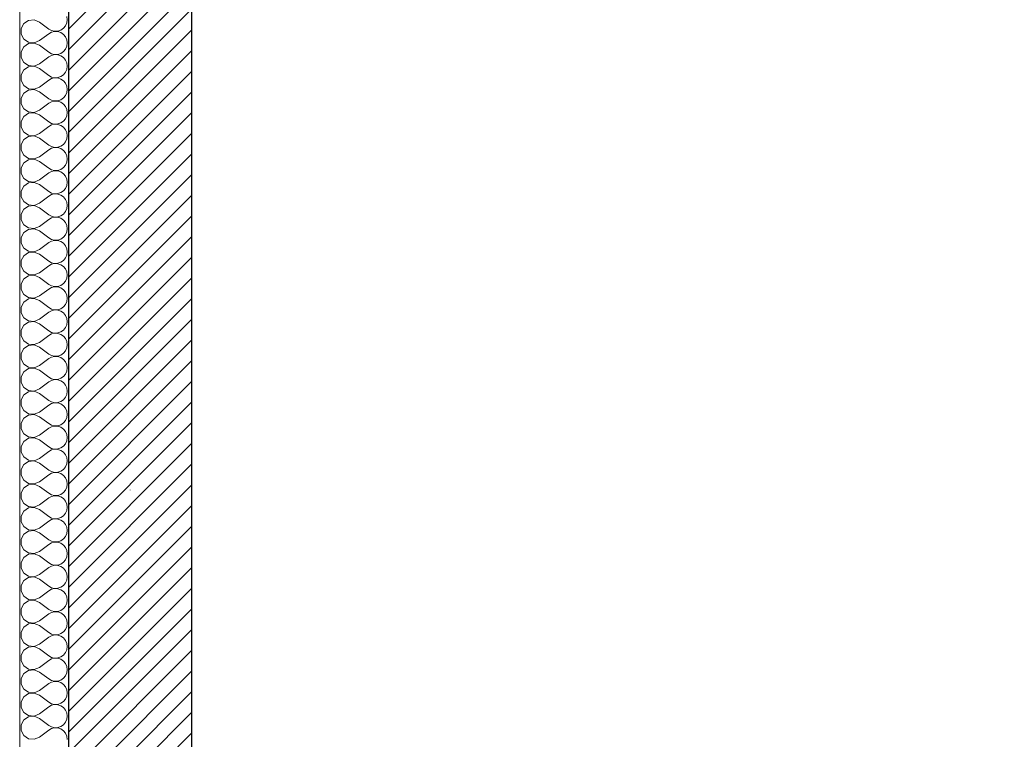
# Model space of a CAD drawing. Header units: millimetres. Extents: x -21056 to 421, y 9759 to 15589.
# Tile 12 of 120: x -6861 to -6558, y 9978 to 10199. Entities that reach past the tile are written whole.
import ezdxf

# ---------------------------------------------------------------- set-up
doc = ezdxf.new("R2010")
doc.units = ezdxf.units.MM
doc.header["$LTSCALE"] = 25
doc.header["$MEASUREMENT"] = 0
doc.linetypes.add('Kropki i Kreski', pattern=[670.277762, 352.777767, -176.388884, 0, -141.111112])
for name, color, linetype in [('Konstrukcja - Siatki mod', 7, 'Continuous'), ('KR_INW', 7, 'Continuous'), ('NAPIS_SODON', 7, 'Continuous')]:
    doc.layers.add(name, color=color, linetype=linetype)
for name, color, linetype, lineweight in [('Konstrukcja - Siatki mod_Nr_pióra__48', 1, 'Continuous', 15), ('KR_INW_Nr_pióra__101', 252, 'Continuous', 5), ('KR_INW_Nr_pióra__102', 3, 'Continuous', 5), ('KR_INW_Nr_pióra__27', 7, 'Continuous', 25), ('KR_INW_Nr_pióra__47', 7, 'Continuous', 15), ('NAPIS_SODON_Nr_pióra__1', 7, 'Continuous', 13)]:
    doc.layers.add(name, color=color, linetype=linetype, lineweight=lineweight)

# ---------------------------------------------------------------- blocks, each defined once
blk = doc.blocks.new('Strop_1', base_point=(179225, 121523.3))
at = {"layer": 'NAPIS_SODON_Nr_pióra__1', "linetype": 'Continuous', "flags": 128}
blk.add_lwpolyline([(179225, 121523.3), (179225.9, 107003.8), (250898.3, 107008.3), (250897.4, 121527.8)], close=True, dxfattribs=at)
blk = doc.blocks.new('*X208')
at = {"layer": 'KR_INW_Nr_pióra__102', "linetype": 'Continuous'}
for p, q in [((179102.4, 110140.8), (179088, 110131.2)), ((179119.8, 110142.4), (179102.4, 110140.8)), ((179135.8, 110135.7), (179119.8, 110142.4)), ((179221.5, 110142.9), (179220.2, 110152.6)), ((179220.2, 110133.1), (179221.5, 110142.9)), ((179088, 110131.2), (179079.7, 110115.8)), ((179079.7, 110115.8), (179079.7, 110098.4)), ((179135.8, 110135.7), (179164.4, 110114.3)), ((179164.4, 110114.3), (179173, 110109.5)), ((179173, 110109.5), (179182.6, 110107.3)), ((179182.6, 110107), (179173, 110104.8)), ((179182.6, 110107.3), (179192.4, 110107.8)), ((179192.4, 110106.5), (179182.6, 110107)), ((179192.4, 110107.8), (179201.8, 110110.9)), ((179201.8, 110103.4), (179192.4, 110106.5)), ((179201.8, 110110.9), (179209.9, 110116.5)), ((179209.9, 110116.5), (179216.2, 110124.1)), ((179216.2, 110124.1), (179220.2, 110133.1)), ((179079.7, 110098.4), (179088, 110083.1)), ((179088, 110083.1), (179102.4, 110073.5)), ((179119.8, 110071.8), (179135.8, 110078.6)), ((179135.8, 110078.6), (179164.4, 110100)), ((179173, 110104.8), (179164.4, 110100)), ((179209.9, 110097.8), (179201.8, 110103.4)), ((179216.2, 110090.2), (179209.9, 110097.8)), ((179220.2, 110081.2), (179216.2, 110090.2)), ((179221.5, 110071.4), (179220.2, 110081.2)), ((179088, 110059.7), (179079.7, 110044.4)), ((179102.4, 110069.4), (179088, 110059.7)), ((179102.4, 110073.5), (179119.8, 110071.8)), ((179119.8, 110071), (179102.4, 110069.4)), ((179135.8, 110064.3), (179119.8, 110071)), ((179135.8, 110064.3), (179164.4, 110042.9)), ((179201.8, 110039.5), (179209.9, 110045.1)), ((179209.9, 110045.1), (179216.2, 110052.7)), ((179216.2, 110052.7), (179220.2, 110061.7)), ((179220.2, 110061.7), (179221.5, 110071.4)), ((179079.7, 110044.4), (179079.7, 110027)), ((179079.7, 110027), (179088, 110011.7)), ((179135.8, 110007.1), (179164.4, 110028.6)), ((179164.4, 110042.9), (179173, 110038.1)), ((179173, 110033.3), (179164.4, 110028.6)), ((179173, 110038.1), (179182.6, 110035.9)), ((179182.6, 110035.6), (179173, 110033.3)), ((179182.6, 110035.9), (179192.4, 110036.3)), ((179192.4, 110035.1), (179182.6, 110035.6)), ((179192.4, 110036.3), (179201.8, 110039.5)), ((179201.8, 110031.9), (179192.4, 110035.1)), ((179209.9, 110026.4), (179201.8, 110031.9)), ((179216.2, 110018.8), (179209.9, 110026.4)), ((179220.2, 110009.8), (179216.2, 110018.8)), ((179088, 109988.3), (179079.7, 109973)), ((179088, 110011.7), (179102.4, 110002.1)), ((179102.4, 109997.9), (179088, 109988.3)), ((179102.4, 110002.1), (179119.8, 110000.4)), ((179119.8, 109999.6), (179102.4, 109997.9)), ((179119.8, 110000.4), (179135.8, 110007.1)), ((179135.8, 109992.9), (179119.8, 109999.6)), ((179135.8, 109992.9), (179164.4, 109971.4)), ((179216.2, 109981.2), (179220.2, 109990.2)), ((179221.5, 110000), (179220.2, 110009.8)), ((179220.2, 109990.2), (179221.5, 110000)), ((179079.7, 109973), (179079.7, 109955.6)), ((179079.7, 109955.6), (179088, 109940.3)), ((179135.8, 109935.7), (179164.4, 109957.1)), ((179164.4, 109971.4), (179173, 109966.7)), ((179173, 109961.9), (179164.4, 109957.1)), ((179173, 109966.7), (179182.6, 109964.4)), ((179182.6, 109964.1), (179173, 109961.9)), ((179182.6, 109964.4), (179192.4, 109964.9)), ((179192.4, 109963.7), (179182.6, 109964.1)), ((179192.4, 109964.9), (179201.8, 109968.1)), ((179201.8, 109960.5), (179192.4, 109963.7)), ((179201.8, 109968.1), (179209.9, 109973.6)), ((179209.9, 109954.9), (179201.8, 109960.5)), ((179209.9, 109973.6), (179216.2, 109981.2)), ((179216.2, 109947.3), (179209.9, 109954.9)), ((179088, 109940.3), (179102.4, 109930.6)), ((179102.4, 109926.5), (179088, 109916.9)), ((179102.4, 109930.6), (179119.8, 109929)), ((179119.8, 109928.2), (179102.4, 109926.5)), ((179119.8, 109929), (179135.8, 109935.7)), ((179135.8, 109921.4), (179119.8, 109928.2)), ((179220.2, 109938.3), (179216.2, 109947.3)), ((179221.5, 109928.6), (179220.2, 109938.3)), ((179220.2, 109918.8), (179221.5, 109928.6)), ((179088, 109916.9), (179079.7, 109901.6)), ((179079.7, 109901.6), (179079.7, 109884.2)), ((179135.8, 109921.4), (179164.4, 109900)), ((179164.4, 109900), (179173, 109895.2)), ((179173, 109895.2), (179182.6, 109893)), ((179182.6, 109893), (179192.4, 109893.5)), ((179192.4, 109893.5), (179201.8, 109896.6)), ((179201.8, 109896.6), (179209.9, 109902.2)), ((179209.9, 109902.2), (179216.2, 109909.8)), ((179216.2, 109909.8), (179220.2, 109918.8)), ((179079.7, 109884.2), (179088, 109868.8)), ((179088, 109868.8), (179102.4, 109859.2)), ((179119.8, 109857.6), (179135.8, 109864.3)), ((179135.8, 109864.3), (179164.4, 109885.7)), ((179173, 109890.5), (179164.4, 109885.7)), ((179182.6, 109892.7), (179173, 109890.5)), ((179192.4, 109892.2), (179182.6, 109892.7)), ((179201.8, 109889.1), (179192.4, 109892.2)), ((179209.9, 109883.5), (179201.8, 109889.1)), ((179216.2, 109875.9), (179209.9, 109883.5)), ((179220.2, 109866.9), (179216.2, 109875.9)), ((179221.5, 109857.1), (179220.2, 109866.9)), ((179088, 109845.5), (179079.7, 109830.1)), ((179102.4, 109855.1), (179088, 109845.5)), ((179102.4, 109859.2), (179119.8, 109857.6)), ((179119.8, 109856.7), (179102.4, 109855.1)), ((179135.8, 109850), (179119.8, 109856.7)), ((179135.8, 109850), (179164.4, 109828.6)), ((179209.9, 109830.8), (179216.2, 109838.4)), ((179216.2, 109838.4), (179220.2, 109847.4)), ((179220.2, 109847.4), (179221.5, 109857.1)), ((179079.7, 109830.1), (179079.7, 109812.7)), ((179079.7, 109812.7), (179088, 109797.4)), ((179135.8, 109792.9), (179164.4, 109814.3)), ((179164.4, 109828.6), (179173, 109823.8)), ((179173, 109819.1), (179164.4, 109814.3)), ((179173, 109823.8), (179182.6, 109821.6)), ((179182.6, 109821.3), (179173, 109819.1)), ((179182.6, 109821.6), (179192.4, 109822.1)), ((179192.4, 109820.8), (179182.6, 109821.3)), ((179192.4, 109822.1), (179201.8, 109825.2)), ((179201.8, 109817.7), (179192.4, 109820.8)), ((179201.8, 109825.2), (179209.9, 109830.8)), ((179209.9, 109812.1), (179201.8, 109817.7)), ((179216.2, 109804.5), (179209.9, 109812.1)), ((179220.2, 109795.5), (179216.2, 109804.5)), ((179088, 109774), (179079.7, 109758.7)), ((179088, 109797.4), (179102.4, 109787.8)), ((179102.4, 109783.7), (179088, 109774)), ((179102.4, 109787.8), (179119.8, 109786.1)), ((179119.8, 109785.3), (179102.4, 109783.7)), ((179119.8, 109786.1), (179135.8, 109792.9)), ((179135.8, 109778.6), (179119.8, 109785.3)), ((179135.8, 109778.6), (179164.4, 109757.1)), ((179216.2, 109766.9), (179220.2, 109776)), ((179221.5, 109785.7), (179220.2, 109795.5)), ((179220.2, 109776), (179221.5, 109785.7)), ((179079.7, 109758.7), (179079.7, 109741.3)), ((179135.8, 109721.4), (179164.4, 109742.9)), ((179164.4, 109757.1), (179173, 109752.4)), ((179173, 109747.6), (179164.4, 109742.9)), ((179173, 109752.4), (179182.6, 109750.1)), ((179182.6, 109749.9), (179173, 109747.6)), ((179182.6, 109750.1), (179192.4, 109750.6)), ((179192.4, 109749.4), (179182.6, 109749.9)), ((179192.4, 109750.6), (179201.8, 109753.8)), ((179201.8, 109746.2), (179192.4, 109749.4)), ((179201.8, 109753.8), (179209.9, 109759.4)), ((179209.9, 109740.6), (179201.8, 109746.2)), ((179209.9, 109759.4), (179216.2, 109766.9)), ((179079.7, 109741.3), (179088, 109726)), ((179088, 109726), (179102.4, 109716.3)), ((179102.4, 109712.2), (179088, 109702.6)), ((179102.4, 109716.3), (179119.8, 109714.7)), ((179119.8, 109713.9), (179102.4, 109712.2)), ((179119.8, 109714.7), (179135.8, 109721.4)), ((179135.8, 109707.1), (179119.8, 109713.9)), ((179216.2, 109733.1), (179209.9, 109740.6)), ((179220.2, 109724), (179216.2, 109733.1)), ((179221.5, 109714.3), (179220.2, 109724)), ((179220.2, 109704.5), (179221.5, 109714.3)), ((179088, 109702.6), (179079.7, 109687.3)), ((179079.7, 109687.3), (179079.7, 109669.9)), ((179135.8, 109707.1), (179164.4, 109685.7)), ((179164.4, 109685.7), (179173, 109680.9)), ((179192.4, 109679.2), (179201.8, 109682.3)), ((179201.8, 109682.3), (179209.9, 109687.9)), ((179209.9, 109687.9), (179216.2, 109695.5)), ((179216.2, 109695.5), (179220.2, 109704.5)), ((179079.7, 109669.9), (179088, 109654.5)), ((179088, 109654.5), (179102.4, 109644.9)), ((179135.8, 109650), (179164.4, 109671.4)), ((179173, 109676.2), (179164.4, 109671.4)), ((179173, 109680.9), (179182.6, 109678.7)), ((179182.6, 109678.4), (179173, 109676.2)), ((179182.6, 109678.7), (179192.4, 109679.2)), ((179192.4, 109677.9), (179182.6, 109678.4)), ((179201.8, 109674.8), (179192.4, 109677.9)), ((179209.9, 109669.2), (179201.8, 109674.8)), ((179216.2, 109661.6), (179209.9, 109669.2)), ((179220.2, 109652.6), (179216.2, 109661.6)), ((179221.5, 109642.9), (179220.2, 109652.6)), ((179088, 109631.2), (179079.7, 109615.8)), ((179102.4, 109640.8), (179088, 109631.2)), ((179102.4, 109644.9), (179119.8, 109643.3)), ((179119.8, 109642.4), (179102.4, 109640.8)), ((179119.8, 109643.3), (179135.8, 109650)), ((179135.8, 109635.7), (179119.8, 109642.4)), ((179135.8, 109635.7), (179164.4, 109614.3)), ((179209.9, 109616.5), (179216.2, 109624.1)), ((179216.2, 109624.1), (179220.2, 109633.1)), ((179220.2, 109633.1), (179221.5, 109642.9)), ((179079.7, 109615.8), (179079.7, 109598.4)), ((179079.7, 109598.4), (179088, 109583.1)), ((179135.8, 109578.6), (179164.4, 109600)), ((179164.4, 109614.3), (179173, 109609.5)), ((179173, 109604.8), (179164.4, 109600)), ((179173, 109609.5), (179182.6, 109607.3)), ((179182.6, 109607), (179173, 109604.8)), ((179182.6, 109607.3), (179192.4, 109607.8)), ((179192.4, 109606.5), (179182.6, 109607)), ((179192.4, 109607.8), (179201.8, 109610.9)), ((179201.8, 109603.4), (179192.4, 109606.5)), ((179201.8, 109610.9), (179209.9, 109616.5)), ((179209.9, 109597.8), (179201.8, 109603.4)), ((179216.2, 109590.2), (179209.9, 109597.8)), ((179220.2, 109581.2), (179216.2, 109590.2)), ((179088, 109583.1), (179102.4, 109573.5)), ((179102.4, 109569.4), (179088, 109559.7)), ((179102.4, 109573.5), (179119.8, 109571.8)), ((179119.8, 109571), (179102.4, 109569.4)), ((179119.8, 109571.8), (179135.8, 109578.6)), ((179135.8, 109564.3), (179119.8, 109571)), ((179135.8, 109564.3), (179164.4, 109542.9)), ((179216.2, 109552.7), (179220.2, 109561.7)), ((179221.5, 109571.4), (179220.2, 109581.2)), ((179220.2, 109561.7), (179221.5, 109571.4)), ((179088, 109559.7), (179079.7, 109544.4)), ((179079.7, 109544.4), (179079.7, 109527)), ((179164.4, 109542.9), (179173, 109538.1)), ((179173, 109533.3), (179164.4, 109528.6)), ((179173, 109538.1), (179182.6, 109535.9)), ((179182.6, 109535.6), (179173, 109533.3)), ((179182.6, 109535.9), (179192.4, 109536.3)), ((179192.4, 109535.1), (179182.6, 109535.6)), ((179192.4, 109536.3), (179201.8, 109539.5)), ((179201.8, 109531.9), (179192.4, 109535.1)), ((179201.8, 109539.5), (179209.9, 109545.1)), ((179209.9, 109526.4), (179201.8, 109531.9)), ((179209.9, 109545.1), (179216.2, 109552.7)), ((179079.7, 109527), (179088, 109511.7)), ((179088, 109511.7), (179102.4, 109502.1)), ((179102.4, 109502.1), (179119.8, 109500.4)), ((179119.8, 109499.6), (179102.4, 109497.9)), ((179119.8, 109500.4), (179135.8, 109507.1)), ((179135.8, 109492.9), (179119.8, 109499.6)), ((179135.8, 109507.1), (179164.4, 109528.6)), ((179216.2, 109518.8), (179209.9, 109526.4)), ((179220.2, 109509.8), (179216.2, 109518.8)), ((179221.5, 109500), (179220.2, 109509.8)), ((179220.2, 109490.2), (179221.5, 109500)), ((179088, 109488.3), (179079.7, 109473)), ((179079.7, 109473), (179079.7, 109455.6)), ((179102.4, 109497.9), (179088, 109488.3)), ((179135.8, 109492.9), (179164.4, 109471.4)), ((179164.4, 109471.4), (179173, 109466.7)), ((179201.8, 109468.1), (179209.9, 109473.6)), ((179209.9, 109473.6), (179216.2, 109481.2)), ((179216.2, 109481.2), (179220.2, 109490.2)), ((179079.7, 109455.6), (179088, 109440.3)), ((179088, 109440.3), (179102.4, 109430.6)), ((179135.8, 109435.7), (179164.4, 109457.1)), ((179173, 109461.9), (179164.4, 109457.1)), ((179173, 109466.7), (179182.6, 109464.4)), ((179182.6, 109464.1), (179173, 109461.9)), ((179182.6, 109464.4), (179192.4, 109464.9)), ((179192.4, 109463.7), (179182.6, 109464.1)), ((179192.4, 109464.9), (179201.8, 109468.1)), ((179201.8, 109460.5), (179192.4, 109463.7)), ((179209.9, 109454.9), (179201.8, 109460.5)), ((179216.2, 109447.3), (179209.9, 109454.9)), ((179220.2, 109438.3), (179216.2, 109447.3)), ((179088, 109416.9), (179079.7, 109401.6)), ((179102.4, 109426.5), (179088, 109416.9)), ((179102.4, 109430.6), (179119.8, 109429)), ((179119.8, 109428.2), (179102.4, 109426.5)), ((179119.8, 109429), (179135.8, 109435.7)), ((179135.8, 109421.4), (179119.8, 109428.2)), ((179135.8, 109421.4), (179164.4, 109400)), ((179209.9, 109402.2), (179216.2, 109409.8)), ((179216.2, 109409.8), (179220.2, 109418.8)), ((179221.5, 109428.6), (179220.2, 109438.3)), ((179220.2, 109418.8), (179221.5, 109428.6)), ((179079.7, 109401.6), (179079.7, 109384.2)), ((179079.7, 109384.2), (179088, 109368.8)), ((179135.8, 109364.3), (179164.4, 109385.7)), ((179164.4, 109400), (179173, 109395.2)), ((179173, 109390.5), (179164.4, 109385.7)), ((179173, 109395.2), (179182.6, 109393)), ((179182.6, 109392.7), (179173, 109390.5)), ((179182.6, 109393), (179192.4, 109393.5)), ((179192.4, 109392.2), (179182.6, 109392.7)), ((179192.4, 109393.5), (179201.8, 109396.6)), ((179201.8, 109389.1), (179192.4, 109392.2)), ((179201.8, 109396.6), (179209.9, 109402.2)), ((179209.9, 109383.5), (179201.8, 109389.1)), ((179216.2, 109375.9), (179209.9, 109383.5)), ((179088, 109368.8), (179102.4, 109359.2)), ((179102.4, 109355.1), (179088, 109345.5)), ((179102.4, 109359.2), (179119.8, 109357.6)), ((179119.8, 109356.7), (179102.4, 109355.1)), ((179119.8, 109357.6), (179135.8, 109364.3)), ((179135.8, 109350), (179119.8, 109356.7)), ((179135.8, 109350), (179164.4, 109328.6)), ((179220.2, 109366.9), (179216.2, 109375.9)), ((179221.5, 109357.1), (179220.2, 109366.9)), ((179220.2, 109347.4), (179221.5, 109357.1)), ((179088, 109345.5), (179079.7, 109330.1)), ((179079.7, 109330.1), (179079.7, 109312.7)), ((179164.4, 109328.6), (179173, 109323.8)), ((179173, 109319.1), (179164.4, 109314.3)), ((179173, 109323.8), (179182.6, 109321.6)), ((179182.6, 109321.3), (179173, 109319.1)), ((179182.6, 109321.6), (179192.4, 109322.1)), ((179192.4, 109320.8), (179182.6, 109321.3)), ((179192.4, 109322.1), (179201.8, 109325.2)), ((179201.8, 109317.7), (179192.4, 109320.8)), ((179201.8, 109325.2), (179209.9, 109330.8)), ((179209.9, 109312.1), (179201.8, 109317.7)), ((179209.9, 109330.8), (179216.2, 109338.4)), ((179216.2, 109338.4), (179220.2, 109347.4)), ((179079.7, 109312.7), (179088, 109297.4)), ((179088, 109297.4), (179102.4, 109287.8)), ((179102.4, 109287.8), (179119.8, 109286.1)), ((179119.8, 109286.1), (179135.8, 109292.9)), ((179135.8, 109292.9), (179164.4, 109314.3)), ((179216.2, 109304.5), (179209.9, 109312.1)), ((179220.2, 109295.5), (179216.2, 109304.5)), ((179221.5, 109285.7), (179220.2, 109295.5)), ((179088, 109274), (179079.7, 109258.7)), ((179079.7, 109258.7), (179079.7, 109241.3)), ((179102.4, 109283.7), (179088, 109274)), ((179119.8, 109285.3), (179102.4, 109283.7)), ((179135.8, 109278.6), (179119.8, 109285.3)), ((179135.8, 109278.6), (179164.4, 109257.1)), ((179164.4, 109257.1), (179173, 109252.4)), ((179201.8, 109253.8), (179209.9, 109259.4)), ((179209.9, 109259.4), (179216.2, 109266.9)), ((179216.2, 109266.9), (179220.2, 109276)), ((179220.2, 109276), (179221.5, 109285.7)), ((179079.7, 109241.3), (179088, 109226)), ((179135.8, 109221.4), (179164.4, 109242.9)), ((179173, 109247.6), (179164.4, 109242.9)), ((179173, 109252.4), (179182.6, 109250.1)), ((179182.6, 109249.9), (179173, 109247.6)), ((179182.6, 109250.1), (179192.4, 109250.6)), ((179192.4, 109249.4), (179182.6, 109249.9)), ((179192.4, 109250.6), (179201.8, 109253.8)), ((179201.8, 109246.2), (179192.4, 109249.4)), ((179209.9, 109240.6), (179201.8, 109246.2)), ((179216.2, 109233.1), (179209.9, 109240.6)), ((179220.2, 109224), (179216.2, 109233.1)), ((179088, 109202.6), (179079.7, 109187.3)), ((179088, 109226), (179102.4, 109216.3)), ((179102.4, 109212.2), (179088, 109202.6)), ((179102.4, 109216.3), (179119.8, 109214.7)), ((179119.8, 109213.9), (179102.4, 109212.2)), ((179119.8, 109214.7), (179135.8, 109221.4)), ((179135.8, 109207.1), (179119.8, 109213.9)), ((179135.8, 109207.1), (179164.4, 109185.7)), ((179216.2, 109195.5), (179220.2, 109204.5)), ((179221.5, 109214.3), (179220.2, 109224)), ((179220.2, 109204.5), (179221.5, 109214.3)), ((179079.7, 109187.3), (179079.7, 109169.9)), ((179079.7, 109169.9), (179088, 109154.5)), ((179135.8, 109150), (179164.4, 109171.4)), ((179164.4, 109185.7), (179173, 109180.9)), ((179173, 109176.2), (179164.4, 109171.4)), ((179173, 109180.9), (179182.6, 109178.7)), ((179182.6, 109178.4), (179173, 109176.2)), ((179182.6, 109178.7), (179192.4, 109179.2)), ((179192.4, 109177.9), (179182.6, 109178.4)), ((179192.4, 109179.2), (179201.8, 109182.3)), ((179201.8, 109174.8), (179192.4, 109177.9)), ((179201.8, 109182.3), (179209.9, 109187.9)), ((179209.9, 109169.2), (179201.8, 109174.8)), ((179209.9, 109187.9), (179216.2, 109195.5)), ((179216.2, 109161.6), (179209.9, 109169.2)), ((179088, 109154.5), (179102.4, 109144.9)), ((179102.4, 109140.8), (179088, 109131.2)), ((179102.4, 109144.9), (179119.8, 109143.3)), ((179119.8, 109142.4), (179102.4, 109140.8)), ((179119.8, 109143.3), (179135.8, 109150)), ((179135.8, 109135.7), (179119.8, 109142.4)), ((179135.8, 109135.7), (179164.4, 109114.3)), ((179220.2, 109152.6), (179216.2, 109161.6)), ((179221.5, 109142.9), (179220.2, 109152.6)), ((179220.2, 109133.1), (179221.5, 109142.9)), ((179088, 109131.2), (179079.7, 109115.8)), ((179079.7, 109115.8), (179079.7, 109098.4)), ((179164.4, 109114.3), (179173, 109109.5)), ((179173, 109109.5), (179182.6, 109107.3)), ((179182.6, 109107), (179173, 109104.8)), ((179182.6, 109107.3), (179192.4, 109107.8)), ((179192.4, 109106.5), (179182.6, 109107)), ((179192.4, 109107.8), (179201.8, 109110.9)), ((179201.8, 109103.4), (179192.4, 109106.5)), ((179201.8, 109110.9), (179209.9, 109116.5)), ((179209.9, 109116.5), (179216.2, 109124.1)), ((179216.2, 109124.1), (179220.2, 109133.1)), ((179079.7, 109098.4), (179088, 109083.1)), ((179088, 109083.1), (179102.4, 109073.5)), ((179119.8, 109071.8), (179135.8, 109078.6)), ((179135.8, 109078.6), (179164.4, 109100)), ((179173, 109104.8), (179164.4, 109100)), ((179209.9, 109097.8), (179201.8, 109103.4)), ((179216.2, 109090.2), (179209.9, 109097.8)), ((179220.2, 109081.2), (179216.2, 109090.2)), ((179221.5, 109071.4), (179220.2, 109081.2)), ((179088, 109059.7), (179079.7, 109044.4)), ((179102.4, 109069.4), (179088, 109059.7)), ((179102.4, 109073.5), (179119.8, 109071.8)), ((179119.8, 109071), (179102.4, 109069.4)), ((179135.8, 109064.3), (179119.8, 109071)), ((179135.8, 109064.3), (179164.4, 109042.9)), ((179201.8, 109039.5), (179209.9, 109045.1)), ((179209.9, 109045.1), (179216.2, 109052.7)), ((179216.2, 109052.7), (179220.2, 109061.7)), ((179220.2, 109061.7), (179221.5, 109071.4)), ((179079.7, 109044.4), (179079.7, 109027)), ((179079.7, 109027), (179088, 109011.7)), ((179135.8, 109007.1), (179164.4, 109028.6)), ((179164.4, 109042.9), (179173, 109038.1)), ((179173, 109033.3), (179164.4, 109028.6)), ((179173, 109038.1), (179182.6, 109035.9)), ((179182.6, 109035.6), (179173, 109033.3)), ((179182.6, 109035.9), (179192.4, 109036.3)), ((179192.4, 109035.1), (179182.6, 109035.6)), ((179192.4, 109036.3), (179201.8, 109039.5)), ((179201.8, 109031.9), (179192.4, 109035.1)), ((179209.9, 109026.4), (179201.8, 109031.9)), ((179216.2, 109018.8), (179209.9, 109026.4)), ((179220.2, 109009.8), (179216.2, 109018.8)), ((179088, 108988.3), (179079.7, 108973)), ((179088, 109011.7), (179102.4, 109002.1)), ((179102.4, 108997.9), (179088, 108988.3)), ((179102.4, 109002.1), (179119.8, 109000.4)), ((179119.8, 108999.6), (179102.4, 108997.9)), ((179119.8, 109000.4), (179135.8, 109007.1)), ((179135.8, 108992.9), (179119.8, 108999.6)), ((179135.8, 108992.9), (179164.4, 108971.4)), ((179216.2, 108981.2), (179220.2, 108990.2)), ((179221.5, 109000), (179220.2, 109009.8)), ((179220.2, 108990.2), (179221.5, 109000)), ((179079.7, 108973), (179079.7, 108955.6)), ((179079.7, 108955.6), (179088, 108940.3)), ((179135.8, 108935.7), (179164.4, 108957.1)), ((179164.4, 108971.4), (179173, 108966.7)), ((179173, 108961.9), (179164.4, 108957.1)), ((179173, 108966.7), (179182.6, 108964.4)), ((179182.6, 108964.1), (179173, 108961.9)), ((179182.6, 108964.4), (179192.4, 108964.9)), ((179192.4, 108963.7), (179182.6, 108964.1)), ((179192.4, 108964.9), (179201.8, 108968.1)), ((179201.8, 108960.5), (179192.4, 108963.7)), ((179201.8, 108968.1), (179209.9, 108973.6)), ((179209.9, 108954.9), (179201.8, 108960.5)), ((179209.9, 108973.6), (179216.2, 108981.2)), ((179216.2, 108947.3), (179209.9, 108954.9)), ((179088, 108940.3), (179102.4, 108930.6)), ((179102.4, 108926.5), (179088, 108916.9)), ((179102.4, 108930.6), (179119.8, 108929)), ((179119.8, 108928.2), (179102.4, 108926.5)), ((179119.8, 108929), (179135.8, 108935.7)), ((179135.8, 108921.4), (179119.8, 108928.2)), ((179220.2, 108938.3), (179216.2, 108947.3)), ((179221.5, 108928.6), (179220.2, 108938.3)), ((179220.2, 108918.8), (179221.5, 108928.6)), ((179088, 108916.9), (179079.7, 108901.6)), ((179079.7, 108901.6), (179079.7, 108884.2)), ((179135.8, 108921.4), (179164.4, 108900)), ((179164.4, 108900), (179173, 108895.2)), ((179173, 108895.2), (179182.6, 108893)), ((179182.6, 108893), (179192.4, 108893.5)), ((179192.4, 108893.5), (179201.8, 108896.6)), ((179201.8, 108896.6), (179209.9, 108902.2)), ((179209.9, 108902.2), (179216.2, 108909.8)), ((179216.2, 108909.8), (179220.2, 108918.8)), ((179079.7, 108884.2), (179088, 108868.8)), ((179088, 108868.8), (179102.4, 108859.2)), ((179119.8, 108857.6), (179135.8, 108864.3)), ((179135.8, 108864.3), (179164.4, 108885.7)), ((179173, 108890.5), (179164.4, 108885.7)), ((179182.6, 108892.7), (179173, 108890.5)), ((179192.4, 108892.2), (179182.6, 108892.7)), ((179201.8, 108889.1), (179192.4, 108892.2)), ((179209.9, 108883.5), (179201.8, 108889.1)), ((179216.2, 108875.9), (179209.9, 108883.5)), ((179220.2, 108866.9), (179216.2, 108875.9)), ((179221.5, 108857.1), (179220.2, 108866.9)), ((179088, 108845.5), (179079.7, 108830.1)), ((179102.4, 108855.1), (179088, 108845.5)), ((179102.4, 108859.2), (179119.8, 108857.6)), ((179119.8, 108856.7), (179102.4, 108855.1)), ((179135.8, 108850), (179119.8, 108856.7)), ((179135.8, 108850), (179164.4, 108828.6)), ((179209.9, 108830.8), (179216.2, 108838.4)), ((179216.2, 108838.4), (179220.2, 108847.4)), ((179220.2, 108847.4), (179221.5, 108857.1)), ((179079.7, 108830.1), (179079.7, 108812.7)), ((179079.7, 108812.7), (179088, 108797.4)), ((179135.8, 108792.9), (179164.4, 108814.3)), ((179164.4, 108828.6), (179173, 108823.8)), ((179173, 108819.1), (179164.4, 108814.3)), ((179173, 108823.8), (179182.6, 108821.6)), ((179182.6, 108821.3), (179173, 108819.1)), ((179182.6, 108821.6), (179192.4, 108822.1)), ((179192.4, 108820.8), (179182.6, 108821.3)), ((179192.4, 108822.1), (179201.8, 108825.2)), ((179201.8, 108817.7), (179192.4, 108820.8)), ((179201.8, 108825.2), (179209.9, 108830.8)), ((179209.9, 108812.1), (179201.8, 108817.7)), ((179216.2, 108804.5), (179209.9, 108812.1)), ((179220.2, 108795.5), (179216.2, 108804.5)), ((179088, 108774), (179079.7, 108758.7)), ((179088, 108797.4), (179102.4, 108787.8)), ((179102.4, 108783.7), (179088, 108774)), ((179102.4, 108787.8), (179119.8, 108786.1)), ((179119.8, 108785.3), (179102.4, 108783.7)), ((179119.8, 108786.1), (179135.8, 108792.9)), ((179135.8, 108778.6), (179119.8, 108785.3)), ((179135.8, 108778.6), (179164.4, 108757.1)), ((179216.2, 108766.9), (179220.2, 108776)), ((179221.5, 108785.7), (179220.2, 108795.5)), ((179220.2, 108776), (179221.5, 108785.7)), ((179079.7, 108758.7), (179079.7, 108741.3)), ((179079.7, 108741.3), (179088, 108726)), ((179135.8, 108721.4), (179164.4, 108742.9)), ((179164.4, 108757.1), (179173, 108752.4)), ((179173, 108747.6), (179164.4, 108742.9)), ((179173, 108752.4), (179182.6, 108750.1)), ((179182.6, 108749.9), (179173, 108747.6)), ((179182.6, 108750.1), (179192.4, 108750.6)), ((179192.4, 108749.4), (179182.6, 108749.9)), ((179192.4, 108750.6), (179201.8, 108753.8)), ((179201.8, 108746.2), (179192.4, 108749.4)), ((179201.8, 108753.8), (179209.9, 108759.4)), ((179209.9, 108740.6), (179201.8, 108746.2)), ((179209.9, 108759.4), (179216.2, 108766.9)), ((179088, 108726), (179102.4, 108716.3)), ((179102.4, 108712.2), (179088, 108702.6)), ((179102.4, 108716.3), (179119.8, 108714.7)), ((179119.8, 108713.9), (179102.4, 108712.2)), ((179119.8, 108714.7), (179135.8, 108721.4)), ((179135.8, 108707.1), (179119.8, 108713.9)), ((179216.2, 108733.1), (179209.9, 108740.6)), ((179220.2, 108724), (179216.2, 108733.1)), ((179221.5, 108714.3), (179220.2, 108724)), ((179220.2, 108704.5), (179221.5, 108714.3)), ((179088, 108702.6), (179079.7, 108687.3)), ((179079.7, 108687.3), (179079.7, 108669.9)), ((179135.8, 108707.1), (179164.4, 108685.7)), ((179164.4, 108685.7), (179173, 108680.9)), ((179173, 108680.9), (179182.6, 108678.7)), ((179192.4, 108679.2), (179201.8, 108682.3)), ((179201.8, 108682.3), (179209.9, 108687.9)), ((179209.9, 108687.9), (179216.2, 108695.5)), ((179216.2, 108695.5), (179220.2, 108704.5)), ((179079.7, 108669.9), (179088, 108654.5)), ((179088, 108654.5), (179102.4, 108644.9)), ((179135.8, 108650), (179164.4, 108671.4)), ((179173, 108676.2), (179164.4, 108671.4)), ((179182.6, 108678.4), (179173, 108676.2)), ((179182.6, 108678.7), (179192.4, 108679.2)), ((179192.4, 108677.9), (179182.6, 108678.4)), ((179201.8, 108674.8), (179192.4, 108677.9)), ((179209.9, 108669.2), (179201.8, 108674.8)), ((179216.2, 108661.6), (179209.9, 108669.2)), ((179220.2, 108652.6), (179216.2, 108661.6)), ((179221.5, 108642.9), (179220.2, 108652.6)), ((179088, 108631.2), (179079.7, 108615.8)), ((179102.4, 108640.8), (179088, 108631.2)), ((179102.4, 108644.9), (179119.8, 108643.3)), ((179119.8, 108642.4), (179102.4, 108640.8)), ((179119.8, 108643.3), (179135.8, 108650)), ((179135.8, 108635.7), (179119.8, 108642.4)), ((179135.8, 108635.7), (179164.4, 108614.3)), ((179209.9, 108616.5), (179216.2, 108624.1)), ((179216.2, 108624.1), (179220.2, 108633.1)), ((179220.2, 108633.1), (179221.5, 108642.9)), ((179079.7, 108615.8), (179079.7, 108598.4)), ((179079.7, 108598.4), (179088, 108583.1)), ((179135.8, 108578.6), (179164.4, 108600)), ((179164.4, 108614.3), (179173, 108609.5)), ((179173, 108604.8), (179164.4, 108600)), ((179173, 108609.5), (179182.6, 108607.3)), ((179182.6, 108607), (179173, 108604.8)), ((179182.6, 108607.3), (179192.4, 108607.8)), ((179192.4, 108606.5), (179182.6, 108607)), ((179192.4, 108607.8), (179201.8, 108610.9)), ((179201.8, 108603.4), (179192.4, 108606.5)), ((179201.8, 108610.9), (179209.9, 108616.5)), ((179209.9, 108597.8), (179201.8, 108603.4)), ((179216.2, 108590.2), (179209.9, 108597.8)), ((179220.2, 108581.2), (179216.2, 108590.2)), ((179088, 108559.7), (179079.7, 108544.4)), ((179088, 108583.1), (179102.4, 108573.5)), ((179102.4, 108569.4), (179088, 108559.7)), ((179102.4, 108573.5), (179119.8, 108571.8)), ((179119.8, 108571), (179102.4, 108569.4)), ((179119.8, 108571.8), (179135.8, 108578.6)), ((179135.8, 108564.3), (179119.8, 108571)), ((179135.8, 108564.3), (179164.4, 108542.9)), ((179216.2, 108552.7), (179220.2, 108561.7)), ((179221.5, 108571.4), (179220.2, 108581.2)), ((179220.2, 108561.7), (179221.5, 108571.4)), ((179079.7, 108544.4), (179079.7, 108527)), ((179164.4, 108542.9), (179173, 108538.1)), ((179173, 108533.3), (179164.4, 108528.6)), ((179173, 108538.1), (179182.6, 108535.9)), ((179182.6, 108535.6), (179173, 108533.3)), ((179182.6, 108535.9), (179192.4, 108536.3)), ((179192.4, 108535.1), (179182.6, 108535.6)), ((179192.4, 108536.3), (179201.8, 108539.5)), ((179201.8, 108531.9), (179192.4, 108535.1)), ((179201.8, 108539.5), (179209.9, 108545.1)), ((179209.9, 108526.4), (179201.8, 108531.9)), ((179209.9, 108545.1), (179216.2, 108552.7)), ((179079.7, 108527), (179088, 108511.7)), ((179088, 108511.7), (179102.4, 108502.1)), ((179102.4, 108502.1), (179119.8, 108500.4)), ((179119.8, 108499.6), (179102.4, 108497.9)), ((179119.8, 108500.4), (179135.8, 108507.1)), ((179135.8, 108492.9), (179119.8, 108499.6)), ((179135.8, 108507.1), (179164.4, 108528.6)), ((179216.2, 108518.8), (179209.9, 108526.4)), ((179220.2, 108509.8), (179216.2, 108518.8)), ((179221.5, 108500), (179220.2, 108509.8)), ((179220.2, 108490.2), (179221.5, 108500)), ((179088, 108488.3), (179079.7, 108473)), ((179079.7, 108473), (179079.7, 108455.6)), ((179102.4, 108497.9), (179088, 108488.3)), ((179135.8, 108492.9), (179164.4, 108471.4)), ((179164.4, 108471.4), (179173, 108466.7)), ((179201.8, 108468.1), (179209.9, 108473.6)), ((179209.9, 108473.6), (179216.2, 108481.2)), ((179216.2, 108481.2), (179220.2, 108490.2)), ((179079.7, 108455.6), (179088, 108440.3)), ((179088, 108440.3), (179102.4, 108430.6)), ((179135.8, 108435.7), (179164.4, 108457.1)), ((179173, 108461.9), (179164.4, 108457.1)), ((179173, 108466.7), (179182.6, 108464.4)), ((179182.6, 108464.1), (179173, 108461.9)), ((179182.6, 108464.4), (179192.4, 108464.9)), ((179192.4, 108463.7), (179182.6, 108464.1)), ((179192.4, 108464.9), (179201.8, 108468.1)), ((179201.8, 108460.5), (179192.4, 108463.7)), ((179209.9, 108454.9), (179201.8, 108460.5)), ((179216.2, 108447.3), (179209.9, 108454.9)), ((179220.2, 108438.3), (179216.2, 108447.3)), ((179221.5, 108428.6), (179220.2, 108438.3)), ((179088, 108416.9), (179079.7, 108401.6)), ((179102.4, 108426.5), (179088, 108416.9)), ((179102.4, 108430.6), (179119.8, 108429)), ((179119.8, 108428.2), (179102.4, 108426.5)), ((179119.8, 108429), (179135.8, 108435.7)), ((179135.8, 108421.4), (179119.8, 108428.2)), ((179135.8, 108421.4), (179164.4, 108400)), ((179209.9, 108402.2), (179216.2, 108409.8)), ((179216.2, 108409.8), (179220.2, 108418.8)), ((179220.2, 108418.8), (179221.5, 108428.6)), ((179079.7, 108401.6), (179079.7, 108384.2)), ((179079.7, 108384.2), (179088, 108368.8)), ((179135.8, 108364.3), (179164.4, 108385.7)), ((179164.4, 108400), (179173, 108395.2)), ((179173, 108390.5), (179164.4, 108385.7)), ((179173, 108395.2), (179182.6, 108393)), ((179182.6, 108392.7), (179173, 108390.5)), ((179182.6, 108393), (179192.4, 108393.5)), ((179192.4, 108392.2), (179182.6, 108392.7)), ((179192.4, 108393.5), (179201.8, 108396.6)), ((179201.8, 108389.1), (179192.4, 108392.2)), ((179201.8, 108396.6), (179209.9, 108402.2)), ((179209.9, 108383.5), (179201.8, 108389.1)), ((179216.2, 108375.9), (179209.9, 108383.5)), ((179088, 108368.8), (179102.4, 108359.2)), ((179102.4, 108355.1), (179088, 108345.5)), ((179102.4, 108359.2), (179119.8, 108357.6)), ((179119.8, 108356.7), (179102.4, 108355.1)), ((179119.8, 108357.6), (179135.8, 108364.3)), ((179135.8, 108350), (179119.8, 108356.7)), ((179135.8, 108350), (179164.4, 108328.6)), ((179220.2, 108366.9), (179216.2, 108375.9)), ((179216.2, 108338.4), (179220.2, 108347.4)), ((179221.5, 108357.1), (179220.2, 108366.9)), ((179220.2, 108347.4), (179221.5, 108357.1)), ((179088, 108345.5), (179079.7, 108330.1)), ((179079.7, 108330.1), (179079.7, 108312.7)), ((179164.4, 108328.6), (179173, 108323.8)), ((179173, 108319.1), (179164.4, 108314.3)), ((179173, 108323.8), (179182.6, 108321.6)), ((179182.6, 108321.3), (179173, 108319.1)), ((179182.6, 108321.6), (179192.4, 108322.1)), ((179192.4, 108320.8), (179182.6, 108321.3)), ((179192.4, 108322.1), (179201.8, 108325.2)), ((179201.8, 108317.7), (179192.4, 108320.8)), ((179201.8, 108325.2), (179209.9, 108330.8)), ((179209.9, 108312.1), (179201.8, 108317.7)), ((179209.9, 108330.8), (179216.2, 108338.4)), ((179079.7, 108312.7), (179088, 108297.4)), ((179088, 108297.4), (179102.4, 108287.8)), ((179102.4, 108287.8), (179119.8, 108286.1)), ((179119.8, 108286.1), (179135.8, 108292.9)), ((179135.8, 108292.9), (179164.4, 108314.3)), ((179216.2, 108304.5), (179209.9, 108312.1)), ((179220.2, 108295.5), (179216.2, 108304.5)), ((179221.5, 108285.7), (179220.2, 108295.5)), ((179088, 108274), (179079.7, 108258.7)), ((179079.7, 108258.7), (179079.7, 108241.3)), ((179102.4, 108283.7), (179088, 108274)), ((179119.8, 108285.3), (179102.4, 108283.7)), ((179135.8, 108278.6), (179119.8, 108285.3)), ((179135.8, 108278.6), (179164.4, 108257.1)), ((179164.4, 108257.1), (179173, 108252.4)), ((179201.8, 108253.8), (179209.9, 108259.4)), ((179209.9, 108259.4), (179216.2, 108266.9)), ((179216.2, 108266.9), (179220.2, 108276)), ((179220.2, 108276), (179221.5, 108285.7)), ((179079.7, 108241.3), (179088, 108226)), ((179088, 108226), (179102.4, 108216.3)), ((179135.8, 108221.4), (179164.4, 108242.9)), ((179173, 108247.6), (179164.4, 108242.9)), ((179173, 108252.4), (179182.6, 108250.1)), ((179182.6, 108249.9), (179173, 108247.6)), ((179182.6, 108250.1), (179192.4, 108250.6)), ((179192.4, 108249.4), (179182.6, 108249.9)), ((179192.4, 108250.6), (179201.8, 108253.8)), ((179201.8, 108246.2), (179192.4, 108249.4)), ((179209.9, 108240.6), (179201.8, 108246.2)), ((179216.2, 108233.1), (179209.9, 108240.6)), ((179220.2, 108224), (179216.2, 108233.1)), ((179088, 108202.6), (179079.7, 108187.3)), ((179102.4, 108212.2), (179088, 108202.6)), ((179102.4, 108216.3), (179119.8, 108214.7)), ((179119.8, 108213.9), (179102.4, 108212.2)), ((179119.8, 108214.7), (179135.8, 108221.4)), ((179135.8, 108207.1), (179119.8, 108213.9)), ((179135.8, 108207.1), (179164.4, 108185.7)), ((179216.2, 108195.5), (179220.2, 108204.5)), ((179221.5, 108214.3), (179220.2, 108224)), ((179220.2, 108204.5), (179221.5, 108214.3)), ((179079.7, 108187.3), (179079.7, 108169.9)), ((179079.7, 108169.9), (179088, 108154.5)), ((179135.8, 108150), (179164.4, 108171.4)), ((179164.4, 108185.7), (179173, 108180.9)), ((179173, 108176.2), (179164.4, 108171.4)), ((179173, 108180.9), (179182.6, 108178.7)), ((179182.6, 108178.4), (179173, 108176.2)), ((179182.6, 108178.7), (179192.4, 108179.2)), ((179192.4, 108177.9), (179182.6, 108178.4)), ((179192.4, 108179.2), (179201.8, 108182.3)), ((179201.8, 108174.8), (179192.4, 108177.9)), ((179201.8, 108182.3), (179209.9, 108187.9)), ((179209.9, 108169.2), (179201.8, 108174.8)), ((179209.9, 108187.9), (179216.2, 108195.5)), ((179216.2, 108161.6), (179209.9, 108169.2)), ((179088, 108154.5), (179102.4, 108144.9)), ((179102.4, 108140.8), (179088, 108131.2)), ((179102.4, 108144.9), (179119.8, 108143.3)), ((179119.8, 108142.4), (179102.4, 108140.8)), ((179119.8, 108143.3), (179135.8, 108150)), ((179135.8, 108135.7), (179119.8, 108142.4)), ((179135.8, 108135.7), (179164.4, 108114.3)), ((179220.2, 108152.6), (179216.2, 108161.6)), ((179221.5, 108142.9), (179220.2, 108152.6)), ((179220.2, 108133.1), (179221.5, 108142.9)), ((179088, 108131.2), (179079.7, 108115.8)), ((179079.7, 108115.8), (179079.7, 108098.4)), ((179164.4, 108114.3), (179173, 108109.5)), ((179173, 108104.8), (179164.4, 108100)), ((179173, 108109.5), (179182.6, 108107.3)), ((179182.6, 108107), (179173, 108104.8)), ((179182.6, 108107.3), (179192.4, 108107.8)), ((179192.4, 108106.5), (179182.6, 108107)), ((179192.4, 108107.8), (179201.8, 108110.9)), ((179201.8, 108103.4), (179192.4, 108106.5)), ((179201.8, 108110.9), (179209.9, 108116.5)), ((179209.9, 108116.5), (179216.2, 108124.1)), ((179216.2, 108124.1), (179220.2, 108133.1)), ((179079.7, 108098.4), (179088, 108083.1)), ((179088, 108083.1), (179102.4, 108073.5)), ((179119.8, 108071.8), (179135.8, 108078.6)), ((179135.8, 108078.6), (179164.4, 108100)), ((179209.9, 108097.8), (179201.8, 108103.4)), ((179216.2, 108090.2), (179209.9, 108097.8)), ((179220.2, 108081.2), (179216.2, 108090.2)), ((179221.5, 108071.4), (179220.2, 108081.2)), ((179088, 108059.7), (179079.7, 108044.4)), ((179079.7, 108044.4), (179079.7, 108027)), ((179102.4, 108069.4), (179088, 108059.7)), ((179102.4, 108073.5), (179119.8, 108071.8)), ((179119.8, 108071), (179102.4, 108069.4)), ((179135.8, 108064.3), (179119.8, 108071)), ((179135.8, 108064.3), (179164.4, 108042.9)), ((179201.8, 108039.5), (179209.9, 108045.1)), ((179209.9, 108045.1), (179216.2, 108052.7)), ((179216.2, 108052.7), (179220.2, 108061.7)), ((179220.2, 108061.7), (179221.5, 108071.4)), ((179079.7, 108027), (179088, 108011.7)), ((179135.8, 108007.1), (179164.4, 108028.6)), ((179164.4, 108042.9), (179173, 108038.1)), ((179173, 108033.3), (179164.4, 108028.6)), ((179173, 108038.1), (179182.6, 108035.9)), ((179182.6, 108035.6), (179173, 108033.3)), ((179182.6, 108035.9), (179192.4, 108036.3)), ((179192.4, 108035.1), (179182.6, 108035.6)), ((179192.4, 108036.3), (179201.8, 108039.5)), ((179201.8, 108031.9), (179192.4, 108035.1)), ((179209.9, 108026.4), (179201.8, 108031.9)), ((179216.2, 108018.8), (179209.9, 108026.4)), ((179220.2, 108009.8), (179216.2, 108018.8)), ((179088, 107988.3), (179079.7, 107973)), ((179088, 108011.7), (179102.4, 108002.1)), ((179102.4, 107997.9), (179088, 107988.3)), ((179102.4, 108002.1), (179119.8, 108000.4)), ((179119.8, 107999.6), (179102.4, 107997.9)), ((179119.8, 108000.4), (179135.8, 108007.1)), ((179135.8, 107992.9), (179119.8, 107999.6)), ((179135.8, 107992.9), (179164.4, 107971.4)), ((179216.2, 107981.2), (179220.2, 107990.2)), ((179221.5, 108000), (179220.2, 108009.8)), ((179220.2, 107990.2), (179221.5, 108000)), ((179079.7, 107973), (179079.7, 107955.6)), ((179079.7, 107955.6), (179088, 107940.3)), ((179135.8, 107935.7), (179164.4, 107957.1)), ((179164.4, 107971.4), (179173, 107966.7)), ((179173, 107961.9), (179164.4, 107957.1)), ((179173, 107966.7), (179182.6, 107964.4)), ((179182.6, 107964.1), (179173, 107961.9)), ((179182.6, 107964.4), (179192.4, 107964.9)), ((179192.4, 107963.7), (179182.6, 107964.1)), ((179192.4, 107964.9), (179201.8, 107968.1)), ((179201.8, 107960.5), (179192.4, 107963.7)), ((179201.8, 107968.1), (179209.9, 107973.6)), ((179209.9, 107954.9), (179201.8, 107960.5)), ((179209.9, 107973.6), (179216.2, 107981.2)), ((179216.2, 107947.3), (179209.9, 107954.9)), ((179088, 107940.3), (179102.4, 107930.6)), ((179102.4, 107930.6), (179119.8, 107929)), ((179119.8, 107929), (179135.8, 107935.7)), ((179220.2, 107938.3), (179216.2, 107947.3)), ((179221.5, 107928.6), (179220.2, 107938.3))]:
    blk.add_line(p, q, dxfattribs=at)
blk = doc.blocks.new('Ściana_2', base_point=(179075.1, 121675.6))
at = {"layer": 'KR_INW_Nr_pióra__101', "linetype": 'Continuous'}
h = blk.add_hatch(dxfattribs=at)
h.set_pattern_fill('Cegła_licówka', color=256, style=0, pattern_type=2)
h.set_pattern_definition([(45, (0, 0), (-31.819804, 31.819804), [])])
h.paths.add_polyline_path([(179225.1, 107005.1), (179605.1, 107385.1), (179605.1, 113729.1), (179405.1, 113729.1), (179290.1, 113729.1), (179225.1, 113729.1)])
at = {"layer": 'KR_INW_Nr_pióra__27', "linetype": 'Continuous'}
blk.add_line((179225.1, 113729.1), (179225.1, 107005.1), dxfattribs=at)
at = {"layer": 'KR_INW_Nr_pióra__27', "linetype": 'Continuous', "flags": 128}
blk.add_lwpolyline([(179605.1, 107385.1), (179605.1, 112967.6)], dxfattribs=at)
at = {"layer": 'KR_INW_Nr_pióra__47', "linetype": 'Continuous', "flags": 128}
blk.add_lwpolyline([(179075.1, 113729.1), (179075.1, 106855.1)], dxfattribs=at)
at = {"layer": 'KR_INW'}
blk.add_blockref('*X208', (0, 0), dxfattribs=at)
blk = doc.blocks.new('Standardowy znacznik siatki')
at = {"layer": 'Konstrukcja - Siatki mod_Nr_pióra__48', "linetype": 'Kropki i Kreski'}
blk.add_line((1000, 0), (16187.8, 0), dxfattribs=at)

msp = doc.modelspace()

# ---------------------------------------------------------------- block references
at = {"layer": 'Konstrukcja - Siatki mod', "color": 8, "linetype": 'Continuous', "lineweight": 13, "xscale": 0.1, "yscale": 0.1, "zscale": 100, "rotation": 270}
msp.add_blockref('Standardowy znacznik siatki', (-6827.34, 11477.46), dxfattribs=at)
at = {"layer": 'KR_INW', "xscale": 0.1, "yscale": 0.1, "zscale": 0.1}
msp.add_blockref('Ściana_2', (-6861.34, 11352.49), dxfattribs=at)
at = {"layer": 'NAPIS_SODON', "linetype": 'Continuous', "xscale": 0.1, "yscale": 0.1, "zscale": 0.1}
msp.add_blockref('Strop_1', (-6846.35, 11337.26), dxfattribs=at)

doc.saveas('drawing.dxf')
